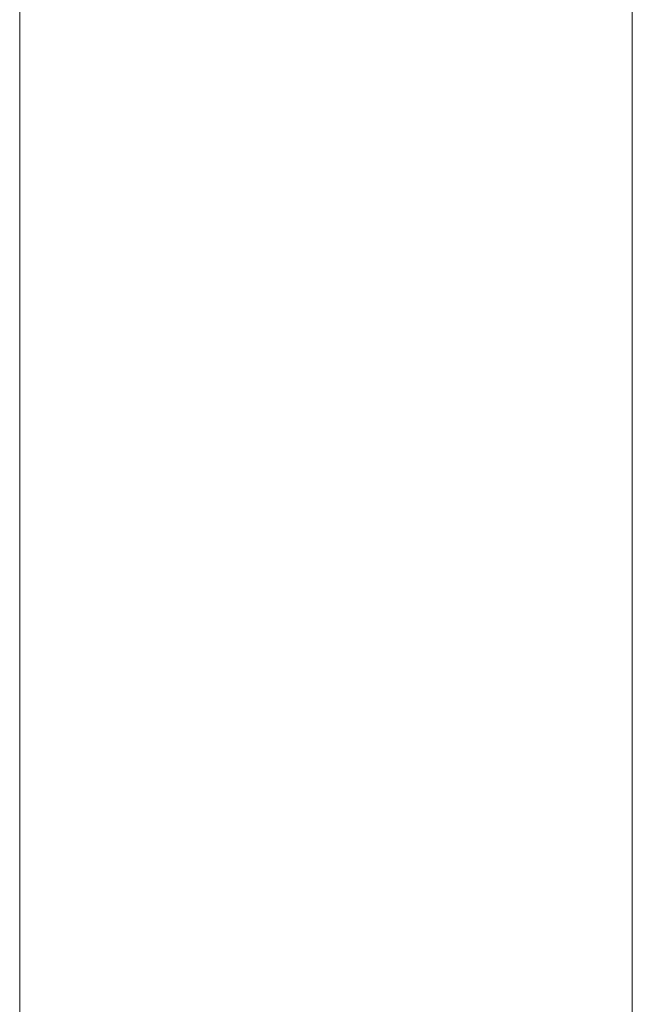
# Model space of a CAD drawing. Header units: inches. Extents: x -263 to 530, y -1 to 602.
# Tile 252 of 256: x -198 to -197.5, y 184.59 to 185.393. Entities that reach past the tile are written whole.
import ezdxf

# ---------------------------------------------------------------- set-up
doc = ezdxf.new("R2010")
doc.units = ezdxf.units.IN
doc.header["$MEASUREMENT"] = 0
doc.layers.add('A-DOOR', color=31, linetype='Continuous', lineweight=13)

# ---------------------------------------------------------------- blocks, each defined once
blk = doc.blocks.new('Door_3 - 9_-4_ X 7_-10_-1696224-_3D_')
at = {"layer": 'A-DOOR'}
mesh = blk.add_polyface(dxfattribs=at)
corners = [(-58, 1.25), (-58, 1.75), (-56, 1.75), (-56, 1.25)]
mesh.append_faces([[corners[k] for k in face] for face in [(0, 1, 2, 3)]])
mesh = blk.add_polyface(dxfattribs=at)
corners = [(56, 1.75), (56, 1.75, 94), (-56, 1.75, 94), (-56, 1.75), (-58, 1.75), (-58, 1.75, 96), (58, 1.75, 96), (58, 1.75)]
mesh.append_faces([[corners[k] for k in face] for face in [(6, 1, 2, 5)]], dxfattribs={"vtx0": -1, "vtx2": -1})
mesh.append_faces([[corners[k] for k in face] for face in [(7, 0, 1, 6)]], dxfattribs={"vtx2": -1})
mesh.append_faces([[corners[k] for k in face] for face in [(2, 3, 4, 5)]], dxfattribs={"vtx3": -1})
mesh = blk.add_polyface(dxfattribs=at)
corners = [(58, 1.25, 96), (58, 1.75, 96), (-58, 1.75, 96), (-58, 1.25, 96)]
mesh.append_faces([[corners[k] for k in face] for face in [(0, 1, 2, 3)]])
mesh = blk.add_polyface(dxfattribs=at)
corners = [(56, 1.25), (58, 1.25), (58, 1.25, 96), (-58, 1.25, 96), (-58, 1.25), (-56, 1.25), (-56, 1.25, 94), (56, 1.25, 94)]
mesh.append_faces([[corners[k] for k in face] for face in [(3, 6, 7, 2)]], dxfattribs={"vtx0": -1, "vtx2": -1})
mesh.append_faces([[corners[k] for k in face] for face in [(4, 5, 6, 3)]], dxfattribs={"vtx2": -1})
mesh.append_faces([[corners[k] for k in face] for face in [(7, 0, 1, 2)]], dxfattribs={"vtx3": -1})

msp = doc.modelspace()

# ---------------------------------------------------------------- block references
at = {"layer": 'A-DOOR', "rotation": 89.99999999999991}
msp.add_blockref('Door_3 - 9_-4_ X 7_-10_-1696224-_3D_', (-196.25, 241.5, 128), dxfattribs=at)

doc.saveas('drawing.dxf')
